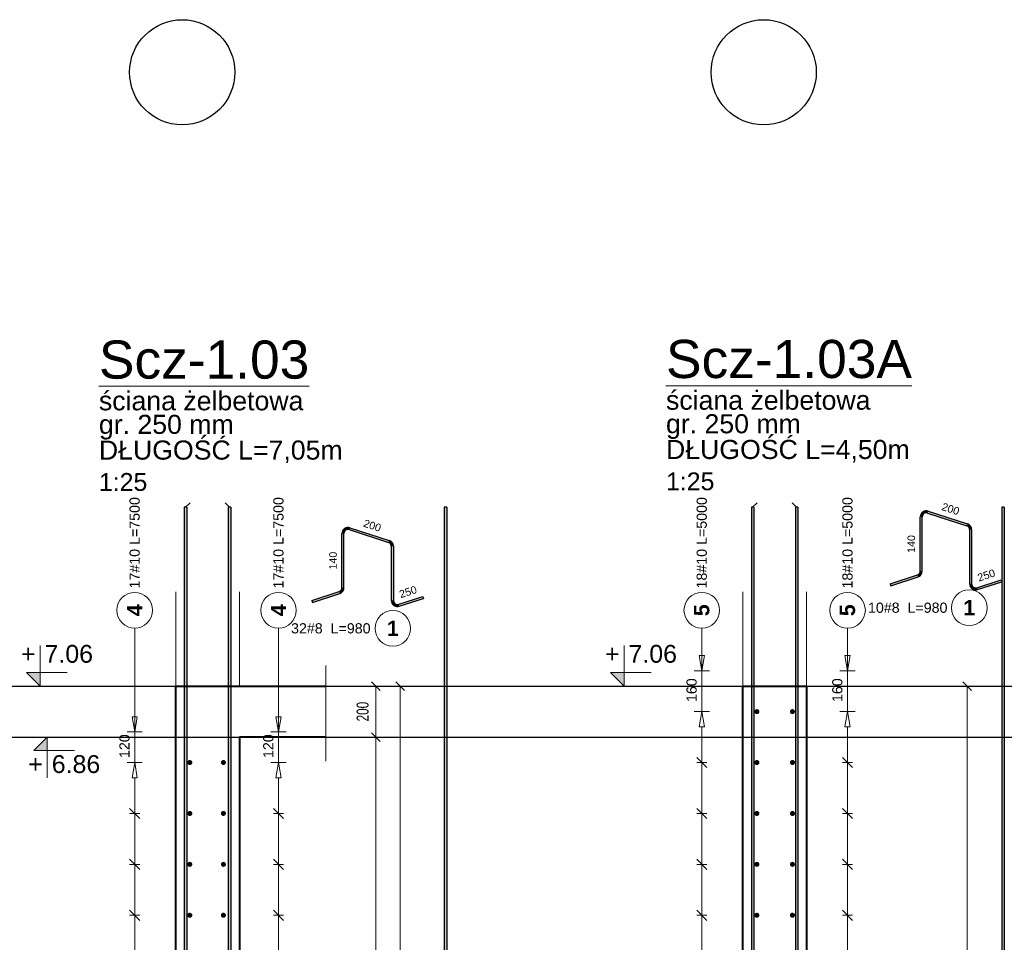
# Model space of a CAD drawing. Extents: x -1474 to 455485, y -101625 to 75879.
# Tile 15 of 40: x 348433 to 352302, y -84759 to -81135. Entities that reach past the tile are written whole.
import ezdxf
from ezdxf.enums import TextEntityAlignment as Align

# ---------------------------------------------------------------- set-up
doc = ezdxf.new("R2010")
doc.units = 0
doc.header["$LTSCALE"] = 10
doc.header["$MEASUREMENT"] = 0
doc.linetypes.add('HIDDEN', pattern=[0.375, 0.25, -0.125])
for name, color, linetype, lineweight in [('P-Linia1', 3, 'Continuous', 40), ('P-Opis', 1, 'Continuous', 18), ('P-Przerywana', 13, 'HIDDEN', 9), ('P-Wymiar', 254, 'Continuous', 9)]:
    doc.layers.add(name, color=color, linetype=linetype, lineweight=lineweight)
for name, color, linetype in [('RCAD_kształt pręta', 7, 'Continuous'), ('RCAD_opis rozkładu', 7, 'Continuous'), ('RCAD_pręt wyrzucony', 130, 'Continuous'), ('RCAD_pręty punktowe', 7, 'Continuous'), ('RCAD_symbole graficzne', 7, 'Continuous')]:
    doc.layers.add(name, color=color, linetype=linetype)
doc.styles.add('_Fd Opis', font='arial.ttf')
doc.styles.add('ROMANS', font='arial.ttf', dxfattribs={"width": 0.7})
doc.styles.add('style1', font='arial.ttf')
doc.styles.add('style3', font='arialbd.ttf')
doc.dimstyles.new('A25', dxfattribs={"dimscale": 27, "dimtxt": 1.75, "dimasz": 0.05, "dimexe": 0, "dimexo": 0, "dimgap": 1, "dimtad": 1, "dimdec": 4, "dimrnd": 1, "dimdsep": 46, "dimtxsty": 'ROMANS', "dimblk": '[[[[[[[[', "dimcen": 2, "dimdle": 2, "dimse1": 1, "dimse2": 1, "dimclrd": 256, "dimclrt": 1, "dimadec": 0, "dimazin": 0, "dimtfac": 1, "dimtdec": 4, "dimtix": 1, "dimtmove": 2, "dimatfit": 3, "dimldrblk": '[[[[[[[[', "dimfxl": 0, "dimtvp": 0.6, "dimtolj": 1, "dimlwd": -1, "dimarcsym": 0})

# ---------------------------------------------------------------- blocks, each defined once
blk = doc.blocks.new('[[[[[[[[')
at = {"layer": 'P-Wymiar'}
for p, q in [((-12.7, -12.7), (12.7, 12.7)), ((0, 0), (-4.6, 0)), ((0, 18), (0, -18))]:
    blk.add_line(p, q, dxfattribs=at)
blk = doc.blocks.new('*D156')
at = {"layer": 'Defpoints', "color": 0, "transparency": 16777216}
for p in [(349169.5, -83752.9), (349927.1, -83752.9), (349167.7, -87352.9)]:
    blk.add_point(p, dxfattribs=at)
at = {"layer": 'P-Wymiar', "transparency": 16777216}
blk.add_line((349927.1, -87351.6), (349927.1, -83754.3), dxfattribs=at)
at = {"layer": 'P-Wymiar', "transparency": 16777216, "xscale": 1.35, "yscale": 1.35, "zscale": 1.35}
for p, rotation in [((349927.1, -83752.9), 90), ((349927.1, -87352.9), 270)]:
    blk.add_blockref('[[[[[[[[', p, dxfattribs=dict(at, rotation=rotation))
at = {"layer": 'P-Wymiar', "color": 1, "transparency": 16777216, "insert": (349876, -85552.9), "char_height": 47.25, "attachment_point": 5, "rotation": 90, "style": 'ROMANS'}
blk.add_mtext('\\A1;3600', dxfattribs=at)
blk = doc.blocks.new('*D157')
at = {"layer": 'Defpoints', "color": 0, "transparency": 16777216}
for p in [(349692.6, -83952.9), (349059.4, -87352.9), (349831.6, -87352.9)]:
    blk.add_point(p, dxfattribs=at)
at = {"layer": 'P-Wymiar', "transparency": 16777216}
blk.add_line((349831.6, -83954.3), (349831.6, -87351.6), dxfattribs=at)
at = {"layer": 'P-Wymiar', "transparency": 16777216, "xscale": 1.35, "yscale": 1.35, "zscale": 1.35}
for p, rotation in [((349831.6, -83952.9), 90), ((349831.6, -87352.9), 270)]:
    blk.add_blockref('[[[[[[[[', p, dxfattribs=dict(at, rotation=rotation))
at = {"layer": 'P-Wymiar', "color": 1, "transparency": 16777216, "insert": (349780.4, -85652.9), "char_height": 47.25, "attachment_point": 5, "rotation": 90, "style": 'ROMANS'}
blk.add_mtext('\\A1;3400', dxfattribs=at)
blk = doc.blocks.new('*D158')
at = {"layer": 'Defpoints', "color": 0, "transparency": 16777216}
for p in [(349692.6, -83752.9), (349831.6, -83752.9), (349692.6, -83952.9)]:
    blk.add_point(p, dxfattribs=at)
at = {"layer": 'P-Wymiar', "transparency": 16777216}
blk.add_line((349831.6, -83951.6), (349831.6, -83754.3), dxfattribs=at)
at = {"layer": 'P-Wymiar', "transparency": 16777216, "xscale": 1.35, "yscale": 1.35, "zscale": 1.35}
for p, rotation in [((349831.6, -83752.9), 90), ((349831.6, -83952.9), 270)]:
    blk.add_blockref('[[[[[[[[', p, dxfattribs=dict(at, rotation=rotation))
at = {"layer": 'P-Wymiar', "color": 1, "transparency": 16777216, "insert": (349780.4, -83852.9), "char_height": 47.25, "attachment_point": 5, "rotation": 90, "style": 'ROMANS', "bg_fill": 3, "box_fill_scale": 1.25, "bg_fill_color": 256, "bg_fill_true_color": 13158600, "bg_fill_transparency": 0}
blk.add_mtext('\\A1;200', dxfattribs=at)
blk = doc.blocks.new('*D160')
at = {"layer": 'Defpoints', "color": 0, "transparency": 16777216}
for p in [(351397.9, -83752.9), (352155.4, -83752.9), (351396.1, -87352.9)]:
    blk.add_point(p, dxfattribs=at)
at = {"layer": 'P-Wymiar', "transparency": 16777216}
blk.add_line((352155.4, -87351.6), (352155.4, -83754.3), dxfattribs=at)
at = {"layer": 'P-Wymiar', "transparency": 16777216, "xscale": 1.35, "yscale": 1.35, "zscale": 1.35}
for p, rotation in [((352155.4, -83752.9), 90), ((352155.4, -87352.9), 270)]:
    blk.add_blockref('[[[[[[[[', p, dxfattribs=dict(at, rotation=rotation))
at = {"layer": 'P-Wymiar', "color": 1, "transparency": 16777216, "insert": (352104.3, -85552.9), "char_height": 47.25, "attachment_point": 5, "rotation": 90, "style": 'ROMANS'}
blk.add_mtext('\\A1;3600', dxfattribs=at)

msp = doc.modelspace()

# ---------------------------------------------------------------- hatches: boundary and pattern name
at = {"layer": 'RCAD_kształt pręta'}
for points in [[(349079.38522, -83050.27354), (349089.38522, -83050.27354), (349089.38522, -87352.93326), (349079.38522, -87352.93326)], [(349252.23743, -83050.27354), (349262.23743, -83050.27354), (349262.23743, -87352.93326), (349252.23743, -87352.93326)], [(351307.73248, -83050.27354), (351317.73248, -83050.27354), (351317.73248, -87352.93326), (351307.73248, -87352.93326)], [(351480.58468, -83050.27354), (351490.58468, -83050.27354), (351490.58468, -87352.93326), (351480.58468, -87352.93326)]]:
    msp.add_hatch(color=4, dxfattribs=at).paths.add_polyline_path(points, flags=0)
at = {"layer": 'RCAD_pręt wyrzucony'}
for points in [[(350100.57017, -83050.27354), (350110.57017, -83050.27354), (350110.57017, -87352.93326), (350100.57017, -87352.93326)], [(352000.19248, -83072.59292), (352002.66461, -83064.98447), (352156.68014, -83115.02714), (352154.20801, -83122.6356)], [(352291.55637, -83050.27354), (352301.55637, -83050.27354), (352301.55637, -87352.93326), (352291.55637, -87352.93326)], [(351979.24821, -83300.75133), (351971.24821, -83300.75133), (351971.24821, -83087.80982), (351979.24821, -83087.80982)], [(349727.8222, -83137.92519), (349730.29434, -83130.31674), (349884.30987, -83180.35942), (349881.83773, -83187.96787)], [(352165.26373, -83137.8525), (352173.26373, -83137.8525), (352173.26373, -83350.79401), (352165.26373, -83350.79401)], [(349706.87793, -83366.08361), (349698.87793, -83366.08361), (349698.87793, -83153.1421), (349706.87793, -83153.1421)], [(349892.89346, -83203.18478), (349900.89346, -83203.18478), (349900.89346, -83416.12629), (349892.89346, -83416.12629)], [(351855.22457, -83358.48608), (351852.75243, -83350.87762), (351960.19248, -83315.96824), (351962.66461, -83323.57669)], [(352196.68014, -83373.61937), (352194.20801, -83366.01092), (352289.28737, -83335.11776), (352291.75951, -83342.72621)], [(349582.85429, -83423.81835), (349580.38216, -83416.2099), (349687.8222, -83381.30051), (349690.29434, -83388.90896)], [(349924.30987, -83438.95164), (349921.83773, -83431.34319), (350016.9171, -83400.45003), (350019.38923, -83408.05848)]]:
    msp.add_hatch(color=4, dxfattribs=at).paths.add_polyline_path(points, flags=0)
h = msp.add_hatch(color=4, dxfattribs=at)
edge = h.paths.add_edge_path(flags=0)
edge.add_line((352002.66461, -83064.98447), (352000.19248, -83072.59292))
edge.add_arc((351995.24821, -83087.80982), 16, 72, 180)
edge.add_line((351979.24821, -83087.80982), (351971.24821, -83087.80982))
edge.add_arc((351995.24821, -83087.80982), 24, 432, 540, ccw=False)
h = msp.add_hatch(color=4, dxfattribs=at)
edge = h.paths.add_edge_path(flags=0)
edge.add_line((349730.29434, -83130.31674), (349727.8222, -83137.92519))
edge.add_arc((349722.87793, -83153.1421), 16, 72, 180)
edge.add_line((349706.87793, -83153.1421), (349698.87793, -83153.1421))
edge.add_arc((349722.87793, -83153.1421), 24, 432, 540, ccw=False)
h = msp.add_hatch(color=4, dxfattribs=at)
edge = h.paths.add_edge_path(flags=0)
edge.add_line((352173.26373, -83137.8525), (352165.26373, -83137.8525))
edge.add_arc((352149.26373, -83137.8525), 16, 0, 72)
edge.add_line((352154.20801, -83122.6356), (352156.68014, -83115.02714))
edge.add_arc((352149.26373, -83137.8525), 24, 360, 432, ccw=False)
h = msp.add_hatch(color=4, dxfattribs=at)
edge = h.paths.add_edge_path(flags=0)
edge.add_line((349900.89346, -83203.18478), (349892.89346, -83203.18478))
edge.add_arc((349876.89346, -83203.18478), 16, 0, 72)
edge.add_line((349881.83773, -83187.96787), (349884.30987, -83180.35942))
edge.add_arc((349876.89346, -83203.18478), 24, 360, 432, ccw=False)
h = msp.add_hatch(color=4, dxfattribs=at)
edge = h.paths.add_edge_path(flags=0)
edge.add_line((351962.66461, -83323.57669), (351960.19248, -83315.96824))
edge.add_arc((351955.24821, -83300.75133), 16, -72, 0)
edge.add_line((351971.24821, -83300.75133), (351979.24821, -83300.75133))
edge.add_arc((351955.24821, -83300.75133), 24, 288, 360, ccw=False)
h = msp.add_hatch(color=4, dxfattribs=at)
edge = h.paths.add_edge_path(flags=0)
edge.add_line((349690.29434, -83388.90896), (349687.8222, -83381.30051))
edge.add_arc((349682.87793, -83366.08361), 16, -72, 0)
edge.add_line((349698.87793, -83366.08361), (349706.87793, -83366.08361))
edge.add_arc((349682.87793, -83366.08361), 24, 288, 360, ccw=False)
h = msp.add_hatch(color=4, dxfattribs=at)
edge = h.paths.add_edge_path(flags=0)
edge.add_line((352165.26373, -83350.79401), (352173.26373, -83350.79401))
edge.add_arc((352189.26373, -83350.79401), 16, 180, 288)
edge.add_line((352194.20801, -83366.01092), (352196.68014, -83373.61937))
edge.add_arc((352189.26373, -83350.79401), 24, 540, 648, ccw=False)
h = msp.add_hatch(color=4, dxfattribs=at)
edge = h.paths.add_edge_path(flags=0)
edge.add_line((349892.89346, -83416.12629), (349900.89346, -83416.12629))
edge.add_arc((349916.89346, -83416.12629), 16, 180, 288)
edge.add_line((349921.83773, -83431.34319), (349924.30987, -83438.95164))
edge.add_arc((349916.89346, -83416.12629), 24, 540, 648, ccw=False)
at = {"layer": 'RCAD_pręty punktowe'}
h = msp.add_hatch(color=1, dxfattribs=at)
edge = h.paths.add_edge_path(flags=0)
edge.add_arc((351329.25813, -83852.93326), 10, 0, 360, ccw=False)
h = msp.add_hatch(color=1, dxfattribs=at)
edge = h.paths.add_edge_path(flags=0)
edge.add_arc((351469.05903, -83852.93326), 10, 0, 360, ccw=False)
h = msp.add_hatch(color=1, dxfattribs=at)
edge = h.paths.add_edge_path(flags=0)
edge.add_arc((349100.91088, -84052.93326), 10, 0, 360, ccw=False)
h = msp.add_hatch(color=1, dxfattribs=at)
edge = h.paths.add_edge_path(flags=0)
edge.add_arc((349233.08187, -84052.93326), 10, 0, 360, ccw=False)
h = msp.add_hatch(color=1, dxfattribs=at)
edge = h.paths.add_edge_path(flags=0)
edge.add_arc((351329.25813, -84052.93326), 10, 0, 360, ccw=False)
h = msp.add_hatch(color=1, dxfattribs=at)
edge = h.paths.add_edge_path(flags=0)
edge.add_arc((351469.05903, -84052.93326), 10, 0, 360, ccw=False)
h = msp.add_hatch(color=1, dxfattribs=at)
edge = h.paths.add_edge_path(flags=0)
edge.add_arc((349100.91088, -84252.93326), 10, 0, 360, ccw=False)
h = msp.add_hatch(color=1, dxfattribs=at)
edge = h.paths.add_edge_path(flags=0)
edge.add_arc((349233.08187, -84252.93326), 10, 0, 360, ccw=False)
h = msp.add_hatch(color=1, dxfattribs=at)
edge = h.paths.add_edge_path(flags=0)
edge.add_arc((351329.25813, -84252.93326), 10, 0, 360, ccw=False)
h = msp.add_hatch(color=1, dxfattribs=at)
edge = h.paths.add_edge_path(flags=0)
edge.add_arc((351469.05903, -84252.93326), 10, 0, 360, ccw=False)
h = msp.add_hatch(color=1, dxfattribs=at)
edge = h.paths.add_edge_path(flags=0)
edge.add_arc((349100.91088, -84452.93326), 10, 0, 360, ccw=False)
h = msp.add_hatch(color=1, dxfattribs=at)
edge = h.paths.add_edge_path(flags=0)
edge.add_arc((349233.08187, -84452.93326), 10, 0, 360, ccw=False)
h = msp.add_hatch(color=1, dxfattribs=at)
edge = h.paths.add_edge_path(flags=0)
edge.add_arc((351329.25813, -84452.93326), 10, 0, 360, ccw=False)
h = msp.add_hatch(color=1, dxfattribs=at)
edge = h.paths.add_edge_path(flags=0)
edge.add_arc((351469.05903, -84452.93326), 10, 0, 360, ccw=False)
h = msp.add_hatch(color=1, dxfattribs=at)
edge = h.paths.add_edge_path(flags=0)
edge.add_arc((349100.91088, -84652.93326), 10, 0, 360, ccw=False)
h = msp.add_hatch(color=1, dxfattribs=at)
edge = h.paths.add_edge_path(flags=0)
edge.add_arc((349233.08187, -84652.93326), 10, 0, 360, ccw=False)
h = msp.add_hatch(color=1, dxfattribs=at)
edge = h.paths.add_edge_path(flags=0)
edge.add_arc((351329.25813, -84652.93326), 10, 0, 360, ccw=False)
h = msp.add_hatch(color=1, dxfattribs=at)
edge = h.paths.add_edge_path(flags=0)
edge.add_arc((351469.05903, -84652.93326), 10, 0, 360, ccw=False)
at = {"layer": 'RCAD_symbole graficzne'}
for points in [[(348459.24719, -83699.59993), (348512.58053, -83752.93326), (348512.58053, -83699.59993)], [(350753.93589, -83699.59993), (350807.26922, -83752.93326), (350807.26922, -83699.59993)], [(348487.58723, -84006.2666), (348540.92056, -83952.93326), (348540.92056, -84006.2666)]]:
    msp.add_hatch(color=1, dxfattribs=at).paths.add_polyline_path(points, flags=0)

# ---------------------------------------------------------------- linework, layer by layer
for centre in [(349071.13136, -81341.13603), (351356.11991, -81341.13603)]:
    msp.add_circle(centre, 206.61689)
at = {"layer": 'Defpoints', "color": 21}
for p in [(238098.40145, -83752.93326), (238152.43513, -83952.93326)]:
    msp.add_xline(p, (1, 0), dxfattribs=at)
at = {"layer": 'P-Linia1'}
for p, q in [((349045.81133, -87352.93326), (349045.81133, -83752.93326)), ((349295.81133, -83752.93326), (349635.58831, -83752.93326)), ((349470.27587, -83752.93326), (349630.27587, -83752.93326)), ((351274.15858, -87352.93326), (351274.15858, -83752.93326)), ((351524.15858, -83752.93326), (351524.15858, -87352.93326)), ((349295.81133, -83952.93326), (349295.81133, -87352.93326)), ((349635.58831, -83952.93326), (349295.81133, -83952.93326))]:
    msp.add_line(p, q, dxfattribs=at)
for points in [[(349045.81133, -83752.93326), (349295.81133, -83752.93326)], [(351274.15858, -83752.93326), (351524.15858, -83752.93326)]]:
    msp.add_lwpolyline(points, dxfattribs=at)
at = {"layer": 'P-Przerywana'}
for points in [[(349045.81133, -83752.93326), (349045.81133, -83381.88999)], [(349295.81133, -83752.93326), (349295.81133, -83381.88999)], [(351274.15858, -83752.93326), (351274.15858, -83381.88999)], [(351524.15858, -83752.93326), (351524.15858, -83381.88999)], [(349635.58831, -84047.51318), (349635.58831, -83671.77121)]]:
    msp.add_lwpolyline(points, dxfattribs=at)
at = {"layer": 'RCAD_kształt pręta', "color": 4}
for p, q in [((349079.38522, -83050.27354), (349079.38522, -87352.93326)), ((349089.38522, -83050.27354), (349079.38522, -83050.27354)), ((349089.38522, -83050.27354), (349089.38522, -87352.93326)), ((349252.23743, -83050.27354), (349252.23743, -87352.93326)), ((349262.23743, -83050.27354), (349252.23743, -83050.27354)), ((349262.23743, -83050.27354), (349262.23743, -87352.93326)), ((351307.73248, -83050.27354), (351307.73248, -87352.93326)), ((351317.73248, -83050.27354), (351307.73248, -83050.27354)), ((351317.73248, -83050.27354), (351317.73248, -87352.93326)), ((351480.58468, -83050.27354), (351480.58468, -87352.93326)), ((351490.58468, -83050.27354), (351480.58468, -83050.27354)), ((351490.58468, -83050.27354), (351490.58468, -87352.93326))]:
    msp.add_line(p, q, dxfattribs=at)
at = {"layer": 'RCAD_kształt pręta', "color": 2, "lineweight": 5}
for p, q in [((349084.38522, -83050.27354), (349101.88522, -83032.77354)), ((349257.23743, -83050.27354), (349239.73743, -83032.77354)), ((351312.73248, -83050.27354), (351330.23248, -83032.77354)), ((351485.58468, -83050.27354), (351468.08468, -83032.77354))]:
    msp.add_line(p, q, dxfattribs=at)
at = {"layer": 'RCAD_opis rozkładu', "color": 8, "lineweight": 0}
for p, q in [((348884.48924, -83524.70223), (348884.48924, -83932.93326)), ((349449.50351, -83524.70223), (349449.50351, -83932.93326)), ((351112.8365, -83524.70223), (351112.8365, -83692.93326)), ((351685.48067, -83524.70223), (351685.48067, -83692.93326)), ((351112.8365, -83572.93326), (351112.8365, -83632.93326)), ((351685.48067, -83572.93326), (351685.48067, -83632.93326)), ((351112.8365, -83692.93326), (351102.8365, -83632.93326)), ((351122.8365, -83632.93326), (351102.8365, -83632.93326)), ((351122.8365, -83632.93326), (351112.8365, -83692.93326)), ((351685.48067, -83692.93326), (351675.48067, -83632.93326)), ((351695.48067, -83632.93326), (351675.48067, -83632.93326)), ((351695.48067, -83632.93326), (351685.48067, -83692.93326)), ((351142.8365, -83692.93326), (351082.8365, -83692.93326)), ((351112.8365, -83852.93326), (351112.8365, -83692.93326)), ((351715.48067, -83692.93326), (351655.48067, -83692.93326)), ((351685.48067, -83852.93326), (351685.48067, -83692.93326)), ((348884.48924, -83812.93326), (348884.48924, -83872.93326)), ((349449.50351, -83812.93326), (349449.50351, -83872.93326)), ((348884.48924, -83932.93326), (348874.48924, -83872.93326)), ((348894.48924, -83872.93326), (348874.48924, -83872.93326)), ((348894.48924, -83872.93326), (348884.48924, -83932.93326)), ((349449.50351, -83932.93326), (349439.50351, -83872.93326)), ((349459.50351, -83872.93326), (349439.50351, -83872.93326)), ((349459.50351, -83872.93326), (349449.50351, -83932.93326)), ((351082.8365, -83852.93326), (351142.8365, -83852.93326)), ((351102.8365, -83912.93326), (351112.8365, -83852.93326)), ((351112.8365, -83852.93326), (351122.8365, -83912.93326)), ((351715.48067, -83852.93326), (351655.48067, -83852.93326)), ((351675.48067, -83912.93326), (351685.48067, -83852.93326)), ((351685.48067, -83852.93326), (351695.48067, -83912.93326)), ((351102.8365, -83912.93326), (351122.8365, -83912.93326)), ((351112.8365, -84052.93326), (351112.8365, -83912.93326)), ((351675.48067, -83912.93326), (351695.48067, -83912.93326)), ((351685.48067, -84052.93326), (351685.48067, -83912.93326)), ((348914.48924, -83932.93326), (348854.48924, -83932.93326)), ((348884.48924, -84052.93326), (348884.48924, -83932.93326)), ((349479.50351, -83932.93326), (349419.50351, -83932.93326)), ((349449.50351, -84052.93326), (349449.50351, -83932.93326)), ((351132.8365, -84072.93326), (351092.8365, -84032.93326)), ((351705.48067, -84072.93326), (351665.48067, -84032.93326)), ((348854.48924, -84052.93326), (348914.48924, -84052.93326)), ((348874.48924, -84112.93326), (348884.48924, -84052.93326)), ((348884.48924, -84052.93326), (348894.48924, -84112.93326)), ((349479.50351, -84052.93326), (349419.50351, -84052.93326)), ((349439.50351, -84112.93326), (349449.50351, -84052.93326)), ((349449.50351, -84052.93326), (349459.50351, -84112.93326)), ((351092.8365, -84052.93326), (351132.8365, -84052.93326)), ((351112.8365, -84252.93326), (351112.8365, -84052.93326)), ((351705.48067, -84052.93326), (351665.48067, -84052.93326)), ((351685.48067, -84252.93326), (351685.48067, -84052.93326)), ((348874.48924, -84112.93326), (348894.48924, -84112.93326)), ((348884.48924, -84252.93326), (348884.48924, -84112.93326)), ((349439.50351, -84112.93326), (349459.50351, -84112.93326)), ((349449.50351, -84252.93326), (349449.50351, -84112.93326)), ((348904.48924, -84272.93326), (348864.48924, -84232.93326)), ((348864.48924, -84252.93326), (348904.48924, -84252.93326)), ((348884.48924, -84452.93326), (348884.48924, -84252.93326)), ((349469.50351, -84272.93326), (349429.50351, -84232.93326)), ((349469.50351, -84252.93326), (349429.50351, -84252.93326)), ((349449.50351, -84452.93326), (349449.50351, -84252.93326)), ((351132.8365, -84272.93326), (351092.8365, -84232.93326)), ((351092.8365, -84252.93326), (351132.8365, -84252.93326)), ((351112.8365, -84452.93326), (351112.8365, -84252.93326)), ((351705.48067, -84272.93326), (351665.48067, -84232.93326)), ((351705.48067, -84252.93326), (351665.48067, -84252.93326)), ((351685.48067, -84452.93326), (351685.48067, -84252.93326)), ((348904.48924, -84472.93326), (348864.48924, -84432.93326)), ((348864.48924, -84452.93326), (348904.48924, -84452.93326)), ((348884.48924, -84652.93326), (348884.48924, -84452.93326)), ((349469.50351, -84472.93326), (349429.50351, -84432.93326)), ((349469.50351, -84452.93326), (349429.50351, -84452.93326)), ((349449.50351, -84652.93326), (349449.50351, -84452.93326)), ((351132.8365, -84472.93326), (351092.8365, -84432.93326)), ((351092.8365, -84452.93326), (351132.8365, -84452.93326)), ((351112.8365, -84652.93326), (351112.8365, -84452.93326)), ((351705.48067, -84472.93326), (351665.48067, -84432.93326)), ((351705.48067, -84452.93326), (351665.48067, -84452.93326)), ((351685.48067, -84652.93326), (351685.48067, -84452.93326)), ((348904.48924, -84672.93326), (348864.48924, -84632.93326)), ((348864.48924, -84652.93326), (348904.48924, -84652.93326)), ((348884.48924, -84852.93326), (348884.48924, -84652.93326)), ((349469.50351, -84672.93326), (349429.50351, -84632.93326)), ((349469.50351, -84652.93326), (349429.50351, -84652.93326)), ((349449.50351, -84852.93326), (349449.50351, -84652.93326)), ((351132.8365, -84672.93326), (351092.8365, -84632.93326)), ((351092.8365, -84652.93326), (351132.8365, -84652.93326)), ((351112.8365, -84852.93326), (351112.8365, -84652.93326)), ((351705.48067, -84672.93326), (351665.48067, -84632.93326)), ((351705.48067, -84652.93326), (351665.48067, -84652.93326)), ((351685.48067, -84852.93326), (351685.48067, -84652.93326))]:
    msp.add_line(p, q, dxfattribs=at)
for centre in [(348884.48924, -83454.70223), (349449.50351, -83454.70223), (351112.8365, -83454.70223), (351685.48067, -83454.70223)]:
    msp.add_circle(centre, 70, dxfattribs=at)
at = {"layer": 'RCAD_pręt wyrzucony', "color": 4}
for p, q in [((350100.57017, -83050.27354), (350100.57017, -87352.93326)), ((350110.57017, -83050.27354), (350100.57017, -83050.27354)), ((350110.57017, -83050.27354), (350110.57017, -87352.93326)), ((352002.66461, -83064.98447), (352156.68014, -83115.02714)), ((352291.55637, -83050.27354), (352291.55637, -87352.93326)), ((352301.55637, -83050.27354), (352291.55637, -83050.27354)), ((352301.55637, -83050.27354), (352301.55637, -87352.93326)), ((351971.24821, -83300.75133), (351971.24821, -83087.80982)), ((351979.24821, -83300.75133), (351979.24821, -83087.80982)), ((352000.19248, -83072.59292), (352154.20801, -83122.6356)), ((349727.8222, -83137.92519), (349881.83773, -83187.96787)), ((349730.29434, -83130.31674), (349884.30987, -83180.35942)), ((352165.26373, -83137.8525), (352165.26373, -83350.79401)), ((352173.26373, -83137.8525), (352173.26373, -83350.79401)), ((349698.87793, -83366.08361), (349698.87793, -83153.1421)), ((349706.87793, -83366.08361), (349706.87793, -83153.1421)), ((349892.89346, -83203.18478), (349892.89346, -83416.12629)), ((349900.89346, -83203.18478), (349900.89346, -83416.12629)), ((351852.75243, -83350.87762), (351960.19248, -83315.96824)), ((351855.22457, -83358.48608), (351962.66461, -83323.57669)), ((352194.20801, -83366.01092), (352289.28737, -83335.11776)), ((352289.28737, -83335.11776), (352291.75951, -83342.72621)), ((351852.75243, -83350.87762), (351855.22457, -83358.48608)), ((352196.68014, -83373.61937), (352291.75951, -83342.72621)), ((349580.38216, -83416.2099), (349687.8222, -83381.30051)), ((349582.85429, -83423.81835), (349690.29434, -83388.90896)), ((349921.83773, -83431.34319), (350016.9171, -83400.45003)), ((349924.30987, -83438.95164), (350019.38923, -83408.05848)), ((350016.9171, -83400.45003), (350019.38923, -83408.05848)), ((349580.38216, -83416.2099), (349582.85429, -83423.81835))]:
    msp.add_line(p, q, dxfattribs=at)
at = {"layer": 'RCAD_pręt wyrzucony', "color": 8, "lineweight": 0}
for centre in [(352163.81215, -83444.83751), (349898.782, -83525.9318)]:
    msp.add_circle(centre, 70, dxfattribs=at)
at = {"layer": 'RCAD_pręt wyrzucony', "color": 4}
for centre, radius, start, end in [((351995.24821, -83087.80982), 24, 72, 180), ((351995.24821, -83087.80982), 16, 72, 180), ((349722.87793, -83153.1421), 24, 72, 180), ((349722.87793, -83153.1421), 16, 72, 180), ((352149.26373, -83137.8525), 16, 360, 72), ((352149.26373, -83137.8525), 24, 360, 72), ((349876.89346, -83203.18478), 24, 360, 72), ((349876.89346, -83203.18478), 16, 360, 72), ((351955.24821, -83300.75133), 16, 288, 0), ((351955.24821, -83300.75133), 24, 288, 0), ((349682.87793, -83366.08361), 16, 288, 0), ((349682.87793, -83366.08361), 24, 288, 0), ((352189.26373, -83350.79401), 24, 180, 288), ((352189.26373, -83350.79401), 16, 180, 288), ((349916.89346, -83416.12629), 24, 180, 288), ((349916.89346, -83416.12629), 16, 180, 288)]:
    msp.add_arc(centre, radius, start, end, dxfattribs=at)
at = {"layer": 'RCAD_symbole graficzne', "color": 1, "lineweight": 0}
for p, q in [((348512.58053, -83752.93326), (348512.58053, -83592.93326)), ((350807.26922, -83752.93326), (350807.26922, -83592.93326)), ((348619.24719, -83699.59993), (348459.24719, -83699.59993)), ((348459.24719, -83699.59993), (348512.58053, -83752.93326)), ((350913.93589, -83699.59993), (350753.93589, -83699.59993)), ((350753.93589, -83699.59993), (350807.26922, -83752.93326)), ((348592.58053, -83752.93326), (348432.58053, -83752.93326)), ((350887.26922, -83752.93326), (350727.26922, -83752.93326)), ((348620.92056, -83952.93326), (348460.92056, -83952.93326)), ((348487.58723, -84006.2666), (348540.92056, -83952.93326)), ((348540.92056, -83952.93326), (348540.92056, -84112.93326)), ((348647.58723, -84006.2666), (348487.58723, -84006.2666))]:
    msp.add_line(p, q, dxfattribs=at)

# ---------------------------------------------------------------- texts
at = {"layer": 'P-Opis', "attachment_point": 4, "style": '_Fd Opis'}
for s, insert, char_height, width in [('{\\LScz-1.03}', (348743.84215, -82470.84051), 150, 652.1828104), ('{\\LScz-1.03A}', (350972.18941, -82468.44695), 150, 652.1828104), ('ściana żelbetowa', (348743.84215, -82632.2549), 75, 803.7687585), ('ściana żelbetowa', (350972.18941, -82629.86135), 75, 803.7687585), ('gr. 250 mm', (348743.84215, -82735.63344), 75, 529.8601637), ('gr. 250 mm', (350972.18941, -82733.23989), 75, 529.8601637), ('DŁUGOŚĆ L=7,05m', (348743.84215, -82832.29184), 75, 1016.1834925), ('DŁUGOŚĆ L=4,50m', (350972.18941, -82829.89828), 75, 1016.1834925)]:
    msp.add_mtext(s, dxfattribs=dict(at, insert=insert, char_height=char_height, width=width))
at = {"layer": 'P-Opis', "char_height": 70, "attachment_point": 4, "style": '_Fd Opis'}
for insert in [(348743.84215, -82951.1025), (350972.18941, -82948.70894)]:
    msp.add_mtext('1:25', dxfattribs=dict(at, insert=insert))
at = {"layer": 'RCAD_opis rozkładu', "color": 2, "char_height": 40, "rotation": 90, "style": 'style1'}
for s, insert, attachment_point in [('17#10 L=7500', (348884.48924, -83189.61355), 5), ('17#10 L=7500', (349449.50351, -83189.61355), 5), ('18#10 L=5000', (351112.8365, -83189.61355), 5), ('18#10 L=5000', (351685.48067, -83189.61355), 5), ('160', (351093.25942, -83815.17065), 7), ('160', (351665.90359, -83815.17065), 7), ('120', (348864.91216, -84035.17065), 7), ('120', (349429.92643, -84035.17065), 7)]:
    msp.add_mtext(s, dxfattribs=dict(at, insert=insert, attachment_point=attachment_point))
at = {"layer": 'RCAD_opis rozkładu', "color": 1, "char_height": 60, "attachment_point": 5, "rotation": 90, "style": 'style3'}
for s, insert in [('4', (348884.48924, -83454.70223)), ('4', (349449.50351, -83454.70223)), ('5', (351112.8365, -83454.70223)), ('5', (351685.48067, -83454.70223))]:
    msp.add_mtext(s, dxfattribs=dict(at, insert=insert))
at = {"layer": 'RCAD_pręt wyrzucony', "color": 1, "char_height": 30, "attachment_point": 5, "style": 'style1'}
for s, insert, rotation in [('200', (352090.48797, -83056.71883), 342), ('200', (349818.1177, -83122.0511), 342), ('140', (351936.24821, -83194.28058), 90), ('140', (349663.87793, -83259.61285), 90), ('250', (352230.93209, -83317.27736), 18), ('250', (349958.56182, -83382.60963), 18)]:
    msp.add_mtext(s, dxfattribs=dict(at, insert=insert, rotation=rotation))
at = {"layer": 'RCAD_pręt wyrzucony', "color": 1, "char_height": 60, "attachment_point": 5, "style": 'style3'}
for insert in [(352163.81215, -83444.83751), (349898.782, -83525.9318)]:
    msp.add_mtext('1', dxfattribs=dict(at, insert=insert))
at = {"layer": 'RCAD_pręt wyrzucony', "color": 2, "char_height": 40, "attachment_point": 5, "style": 'style1'}
for s, insert in [('10#8  L=980', (351922.03861, -83444.83751)), ('32#8  L=980', (349655.13943, -83525.9318))]:
    msp.add_mtext(s, dxfattribs=dict(at, insert=insert))
at = {"layer": 'RCAD_symbole graficzne', "color": 2, "style": 'style1'}
for p in [(348494.80275, -83681.82215), (350789.49145, -83681.82215)]:
    msp.add_text('+', height=70, dxfattribs=at).set_placement(p, align=Align.BOTTOM_RIGHT)
for p in [(348530.35831, -83681.82215), (350825.047, -83681.82215)]:
    msp.add_text('7.06 ', height=70, dxfattribs=at).set_placement(p, align=Align.BOTTOM_LEFT)
msp.add_text('6.86 ', height=70, dxfattribs=at).set_placement((348558.69834, -84024.04438), align=Align.TOP_LEFT)
msp.add_text('+', height=70, dxfattribs=at).set_placement((348523.14278, -84024.04438), align=Align.TOP_RIGHT)

# ---------------------------------------------------------------- dimensions: what is measured, and where the dimension line sits
at = {"layer": 'P-Wymiar'}
for base, p1, p2, picture, middle in [((349927.10136, -83752.93326), (349167.70565, -87352.93326), (349169.52472, -83752.93326), '*D156', (349875.96067, -85552.93326)), ((352155.44862, -83752.93326), (351396.05291, -87352.93326), (351397.87198, -83752.93326), '*D160', (352104.30793, -85552.93326)), ((349831.56117, -87352.93326), (349692.56515, -83952.93326), (349059.36395, -87352.93326), '*D157', (349780.42048, -85652.93326))]:
    dim = msp.add_linear_dim(base=base, p1=p1, p2=p2, angle=90, dimstyle='A25', dxfattribs=at)
    dim.commit()
    dim.dimension.update_dxf_attribs({"geometry": picture, "text_midpoint": middle})

# ---------------------------------------------------------------- next in the draw order: dimensions: what is measured, and where the dimension line sits
dim = msp.add_linear_dim(base=(349831.56117, -83752.93326), p1=(349692.56515, -83952.93326), p2=(349692.56515, -83752.93326), angle=90, dimstyle='A25', override={"dimfxl": 160, "dimfxlon": 1, "dimtfill": 1}, dxfattribs=at)
dim.commit()
dim.dimension.update_dxf_attribs({"geometry": '*D158', "text_midpoint": (349780.4366, -83852.93326)})

# ---------------------------------------------------------------- next in the draw order: linework, layer by layer
at = {"layer": 'Defpoints', "color": 21}
for p in [(231219.52352, -83752.93326), (244474.54756, -83752.93326), (237595.66964, -83752.93326), (275978.67385, -83752.93326), (269099.79593, -83752.93326), (282354.81997, -83752.93326), (275475.94204, -83752.93326), (231273.5572, -83952.93326), (244528.58124, -83952.93326), (237649.70332, -83952.93326), (276032.70753, -83952.93326), (269153.82961, -83952.93326), (282408.85365, -83952.93326), (275529.97572, -83952.93326)]:
    msp.add_xline(p, (1, 0), dxfattribs=at)

doc.saveas('drawing.dxf')
